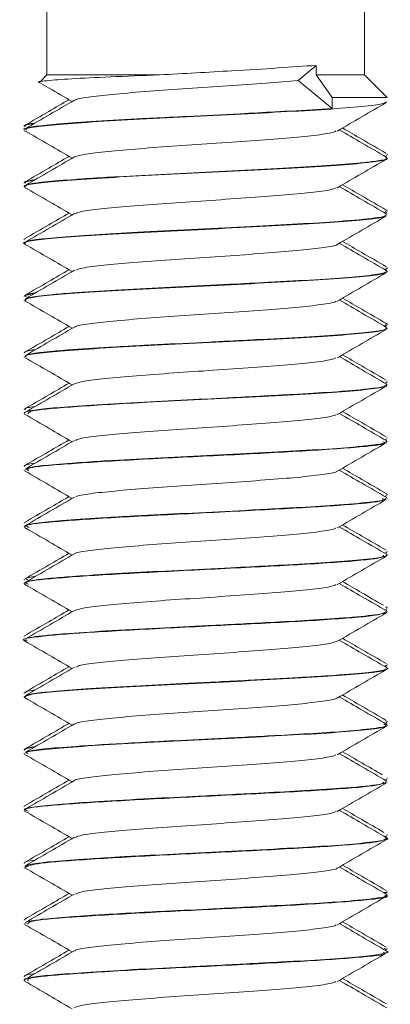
# Model space of a CAD drawing. Header units: millimetres. Extents: x -374 to 373, y -1423 to -22.
# Tile 22 of 39: x -67.46 to -59.29, y -79.81 to -58.1. Entities that reach past the tile are written whole.
import ezdxf

# ---------------------------------------------------------------- set-up
doc = ezdxf.new("R2010")
doc.units = ezdxf.units.MM

msp = doc.modelspace()

# ---------------------------------------------------------------- linework, layer by layer
at = {"color": 7, "linetype": 'Continuous', "lineweight": 15}
for p, q in [((-66.863, -44.321), (-66.863, -59.321)), ((-59.863, -59.321), (-59.863, -44.321)), ((-61.324, -59.441), (-60.924, -59.11)), ((-60.924, -59.321), (-60.924, -59.11)), ((-66.863, -59.321), (-67.008, -59.466)), ((-64.381, -59.321), (-66.863, -59.321)), ((-60.576, -60.061), (-61.324, -59.441)), ((-60.576, -59.821), (-60.924, -59.321)), ((-59.863, -59.321), (-60.924, -59.321)), ((-59.363, -59.821), (-59.863, -59.321)), ((-60.576, -60.061), (-60.576, -59.821)), ((-60.576, -59.821), (-59.363, -59.821)), ((-67.363, -60.445), (-67.363, -60.455)), ((-67.363, -60.527), (-67.363, -60.537)), ((-59.41, -61.116), (-59.373, -61.095)), ((-59.363, -61.08), (-59.363, -61.07)), ((-59.363, -61.162), (-59.363, -61.152)), ((-67.363, -61.695), (-67.363, -61.705)), ((-67.363, -61.777), (-67.363, -61.787)), ((-59.42, -62.345), (-59.394, -62.33)), ((-59.41, -62.366), (-59.373, -62.345)), ((-59.363, -62.33), (-59.363, -62.32)), ((-59.363, -62.412), (-59.363, -62.402)), ((-67.363, -62.945), (-67.363, -62.955)), ((-67.363, -63.027), (-67.363, -63.037)), ((-59.41, -63.616), (-59.373, -63.595)), ((-59.363, -63.58), (-59.363, -63.57)), ((-59.363, -63.662), (-59.363, -63.652)), ((-67.363, -64.195), (-67.363, -64.205)), ((-67.363, -64.277), (-67.363, -64.287)), ((-59.41, -64.866), (-59.373, -64.845)), ((-59.388, -64.845), (-59.403, -64.83)), ((-59.363, -64.83), (-59.363, -64.82)), ((-59.363, -64.912), (-59.363, -64.902)), ((-67.363, -65.445), (-67.363, -65.455)), ((-67.363, -65.527), (-67.363, -65.537)), ((-59.393, -66.106), (-59.373, -66.095)), ((-59.363, -66.08), (-59.363, -66.07)), ((-59.363, -66.162), (-59.363, -66.152)), ((-67.363, -66.695), (-67.363, -66.705)), ((-67.363, -66.777), (-67.363, -66.787)), ((-59.41, -67.366), (-59.373, -67.345)), ((-59.363, -67.331), (-59.363, -67.32)), ((-59.363, -67.412), (-59.363, -67.402)), ((-67.363, -67.945), (-67.363, -67.956)), ((-67.363, -68.027), (-67.363, -68.036)), ((-59.363, -68.581), (-59.363, -68.57)), ((-59.41, -68.616), (-59.373, -68.595)), ((-59.363, -68.661), (-59.363, -68.652)), ((-67.363, -69.195), (-67.363, -69.206)), ((-67.316, -69.236), (-67.295, -69.248)), ((-67.363, -69.277), (-67.363, -69.286)), ((-59.41, -69.866), (-59.373, -69.845)), ((-59.363, -69.83), (-59.363, -69.82)), ((-59.363, -69.911), (-59.363, -69.902)), ((-67.363, -70.445), (-67.363, -70.455)), ((-67.363, -70.527), (-67.363, -70.537)), ((-67.276, -70.455), (-67.325, -70.428)), ((-59.41, -71.116), (-59.373, -71.095)), ((-59.363, -71.08), (-59.363, -71.07)), ((-59.363, -71.162), (-59.363, -71.152)), ((-67.363, -71.695), (-67.363, -71.705)), ((-67.363, -71.777), (-67.363, -71.787)), ((-59.412, -72.345), (-59.37, -72.33)), ((-59.41, -72.366), (-59.373, -72.345)), ((-59.363, -72.33), (-59.363, -72.32)), ((-59.363, -72.412), (-59.363, -72.402)), ((-67.363, -72.945), (-67.363, -72.955)), ((-67.363, -73.027), (-67.363, -73.037)), ((-59.363, -73.58), (-59.363, -73.57)), ((-59.41, -73.616), (-59.373, -73.595)), ((-59.363, -73.662), (-59.363, -73.652)), ((-67.363, -74.195), (-67.363, -74.205)), ((-67.363, -74.277), (-67.363, -74.286)), ((-59.41, -74.866), (-59.373, -74.845)), ((-59.363, -74.83), (-59.363, -74.82)), ((-59.363, -74.912), (-59.363, -74.902)), ((-67.363, -75.445), (-67.363, -75.455)), ((-67.363, -75.527), (-67.363, -75.537)), ((-59.41, -76.116), (-59.373, -76.095)), ((-59.363, -76.08), (-59.363, -76.07)), ((-59.363, -76.162), (-59.363, -76.152)), ((-67.363, -76.695), (-67.363, -76.705)), ((-67.363, -76.777), (-67.363, -76.787)), ((-59.41, -77.366), (-59.373, -77.345)), ((-59.363, -77.33), (-59.363, -77.32)), ((-59.363, -77.412), (-59.363, -77.402)), ((-67.363, -77.945), (-67.363, -77.955)), ((-67.363, -78.027), (-67.363, -78.037)), ((-59.363, -78.581), (-59.363, -78.57)), ((-59.392, -78.595), (-59.429, -78.581)), ((-59.408, -78.615), (-59.373, -78.595)), ((-59.363, -78.662), (-59.363, -78.652)), ((-67.363, -79.195), (-67.363, -79.206)), ((-67.363, -79.277), (-67.363, -79.286))]:
    msp.add_line(p, q, dxfattribs=at)
for points, knots in [([(-64.381, -59.321), (-63.847, -59.291), (-62.956, -59.241), (-61.744, -59.168), (-61.196, -59.129), (-60.924, -59.11)], [0, 0, 0, 0, 0.431219, 0.718663, 1, 1, 1, 1]), ([(-64.381, -59.321), (-64.755, -59.335), (-65.502, -59.364), (-66.376, -59.406), (-66.895, -59.448), (-67.104, -59.477), (-67.021, -59.491), (-67.019, -59.492)], [0, 0, 0, 0, 0.246619, 0.493238, 0.739879, 0.993401, 1, 1, 1, 1]), ([(-66.233, -59.879), (-66.23, -59.873), (-66.215, -59.847), (-65.921, -59.801), (-65.375, -59.744), (-64.628, -59.68), (-63.767, -59.622), (-62.872, -59.561), (-62.01, -59.499), (-61.551, -59.461), (-61.324, -59.441)], [0, 0, 0, 0, 0.036773, 0.175215, 0.311395, 0.450628, 0.587339, 0.725109, 0.864035, 1, 1, 1, 1]), ([(-67.02, -59.494), (-66.952, -59.533), (-66.714, -59.671), (-66.477, -59.809), (-66.308, -59.907)], [0, 0, 0, 0, 0.288442, 1, 1, 1, 1]), ([(-66.377, -59.867), (-66.525, -59.953), (-66.852, -60.143), (-67.18, -60.333), (-67.359, -60.437)], [0, 0, 0, 0, 0.452351, 1, 1, 1, 1]), ([(-66.259, -59.879), (-66.439, -59.983), (-66.799, -60.192), (-67.159, -60.401), (-67.339, -60.506)], [0, 0, 0, 0, 0.499643, 1, 1, 1, 1]), ([(-60.576, -60.061), (-60.871, -60.08), (-61.2, -60.101), (-61.651, -60.125), (-62.007, -60.145), (-62.716, -60.182), (-63.649, -60.229), (-64.369, -60.264), (-64.732, -60.283), (-65.205, -60.308), (-65.917, -60.351), (-66.704, -60.406), (-67.2, -60.463), (-67.416, -60.505), (-67.357, -60.526), (-67.355, -60.527)], [0, 0, 0, 0, 0.122516, 0.136511, 0.1621, 0.247933, 0.372501, 0.457583, 0.48248, 0.495573, 0.621042, 0.744573, 0.860652, 0.993756, 1, 1, 1, 1]), ([(-67.317, -60.537), (-67.327, -60.528), (-67.359, -60.499), (-67.021, -60.447), (-66.349, -60.39), (-65.388, -60.327), (-64.245, -60.267), (-63.02, -60.209), (-61.83, -60.145), (-60.775, -60.088), (-59.964, -60.026), (-59.448, -59.967), (-59.4, -59.93), (-59.377, -59.912)], [0, 0, 0, 0, 0.0440058, 0.1414317, 0.2366944, 0.3339478, 0.4305736, 0.5262411, 0.6237827, 0.7192461, 0.8161301, 0.9132033, 1, 1, 1, 1]), ([(-60.462, -60.558), (-60.282, -60.454), (-59.923, -60.245), (-59.563, -60.036), (-59.383, -59.932)], [0, 0, 0, 0, 0.499705, 1, 1, 1, 1]), ([(-67.343, -60.455), (-67.349, -60.452), (-67.408, -60.43), (-67.266, -60.409), (-67.14, -60.39)], [0, 0, 0, 0, 0.111671, 1, 1, 1, 1]), ([(-67.355, -60.55), (-67.175, -60.654), (-66.826, -60.856), (-66.477, -61.059), (-66.308, -61.157)], [0, 0, 0, 0, 0.516066, 1, 1, 1, 1]), ([(-67.128, -60.383), (-67.191, -60.391), (-67.351, -60.412), (-67.339, -60.433), (-67.332, -60.445)], [0, 0, 0, 0, 0.389374, 1, 1, 1, 1]), ([(-66.259, -61.129), (-66.192, -61.108), (-66.059, -61.067), (-65.542, -61.01), (-64.846, -60.947), (-64.008, -60.887), (-63.112, -60.829), (-62.242, -60.765), (-61.468, -60.708), (-60.881, -60.646), (-60.54, -60.595), (-60.504, -60.566), (-60.493, -60.557)], [0, 0, 0, 0, 0.105874, 0.210061, 0.316434, 0.422118, 0.526749, 0.633438, 0.737846, 0.843813, 0.949988, 1, 1, 1, 1]), ([(-59.373, -61.138), (-59.553, -61.033), (-59.901, -60.832), (-60.249, -60.63), (-60.417, -60.532)], [0, 0, 0, 0, 0.517248, 1, 1, 1, 1]), ([(-59.382, -61.05), (-59.562, -60.946), (-59.884, -60.76), (-60.205, -60.573), (-60.346, -60.491)], [0, 0, 0, 0, 0.5602287, 1, 1, 1, 1]), ([(-67.336, -61.787), (-67.344, -61.783), (-67.399, -61.76), (-67.144, -61.713), (-66.568, -61.655), (-65.669, -61.595), (-64.569, -61.532), (-63.354, -61.475), (-62.143, -61.412), (-61.044, -61.353), (-60.146, -61.294), (-59.578, -61.23), (-59.326, -61.19), (-59.381, -61.166), (-59.39, -61.162)], [0, 0, 0, 0, 0.0175365, 0.1150966, 0.2107604, 0.3074271, 0.4046836, 0.4999668, 0.5974177, 0.6936278, 0.7897124, 0.8871972, 0.9825039, 1, 1, 1, 1]), ([(-66.377, -61.117), (-66.525, -61.203), (-66.852, -61.393), (-67.18, -61.583), (-67.359, -61.687)], [0, 0, 0, 0, 0.452351, 1, 1, 1, 1]), ([(-66.259, -61.129), (-66.439, -61.233), (-66.799, -61.442), (-67.159, -61.651), (-67.339, -61.756)], [0, 0, 0, 0, 0.499642, 1, 1, 1, 1]), ([(-59.4, -61.152), (-59.388, -61.157), (-59.337, -61.179), (-59.504, -61.206), (-59.768, -61.243), (-60.166, -61.283), (-60.884, -61.334), (-61.91, -61.39), (-63.055, -61.451), (-64.229, -61.506), (-65.197, -61.557), (-65.843, -61.597), (-66.411, -61.636), (-66.75, -61.663), (-66.978, -61.687), (-67.136, -61.707), (-67.331, -61.738), (-67.326, -61.764), (-67.324, -61.777)], [0, 0, 0, 0, 0.023941, 0.104906, 0.138708, 0.198509, 0.291087, 0.382786, 0.476338, 0.568038, 0.660614, 0.720441, 0.754218, 0.845517, 0.856009, 0.875098, 0.93897, 1, 1, 1, 1]), ([(-60.462, -61.808), (-60.282, -61.704), (-59.923, -61.495), (-59.563, -61.286), (-59.383, -61.182)], [0, 0, 0, 0, 0.499706, 1, 1, 1, 1]), ([(-67.12, -61.628), (-67.22, -61.645), (-67.333, -61.664), (-67.36, -61.687), (-67.361, -61.692), (-67.361, -61.695)], [0, 0, 0, 0, 0.771024, 0.867591, 1, 1, 1, 1]), ([(-67.34, -61.705), (-67.345, -61.689), (-67.351, -61.669), (-67.178, -61.648), (-67.147, -61.644)], [0, 0, 0, 0, 0.825435, 1, 1, 1, 1]), ([(-67.355, -61.8), (-67.175, -61.904), (-66.826, -62.106), (-66.477, -62.309), (-66.308, -62.407)], [0, 0, 0, 0, 0.516066, 1, 1, 1, 1]), ([(-66.235, -62.38), (-66.201, -62.364), (-66.123, -62.328), (-65.698, -62.275), (-65.053, -62.215), (-64.244, -62.152), (-63.356, -62.095), (-62.471, -62.032), (-61.664, -61.973), (-61.019, -61.914), (-60.595, -61.856), (-60.516, -61.822), (-60.483, -61.807)], [0, 0, 0, 0, 0.078098, 0.182503, 0.288006, 0.394156, 0.498144, 0.604508, 0.709511, 0.814378, 0.920778, 1, 1, 1, 1]), ([(-59.373, -62.388), (-59.553, -62.283), (-59.901, -62.082), (-60.249, -61.88), (-60.417, -61.782)], [0, 0, 0, 0, 0.517247, 1, 1, 1, 1]), ([(-59.382, -62.3), (-59.562, -62.196), (-59.884, -62.01), (-60.205, -61.823), (-60.346, -61.741)], [0, 0, 0, 0, 0.560228, 1, 1, 1, 1]), ([(-67.336, -63.05), (-67.345, -63.047), (-67.431, -63.025), (-67.247, -62.98), (-66.763, -62.92), (-65.935, -62.862), (-64.884, -62.799), (-63.688, -62.741), (-62.465, -62.68), (-61.325, -62.618), (-60.364, -62.561), (-59.699, -62.497), (-59.365, -62.45), (-59.398, -62.421), (-59.408, -62.412)], [0, 0, 0, 0, 0.011161, 0.106582, 0.201176, 0.295094, 0.39071, 0.48423, 0.579327, 0.674397, 0.767934, 0.863555, 0.957441, 1, 1, 1, 1]), ([(-66.377, -62.367), (-66.525, -62.453), (-66.852, -62.643), (-67.18, -62.833), (-67.359, -62.937)], [0, 0, 0, 0, 0.452351, 1, 1, 1, 1]), ([(-59.405, -62.402), (-59.398, -62.412), (-59.381, -62.437), (-59.676, -62.485), (-60.297, -62.546), (-61.294, -62.606), (-62.368, -62.664), (-63.549, -62.725), (-64.706, -62.779), (-65.743, -62.84), (-66.576, -62.896), (-67.133, -62.952), (-67.387, -62.998), (-67.34, -63.022), (-67.331, -63.027)], [0, 0, 0, 0, 0.050804, 0.118618, 0.237756, 0.33047, 0.419989, 0.512893, 0.610959, 0.698082, 0.790753, 0.882524, 0.976159, 1, 1, 1, 1]), ([(-66.259, -62.379), (-66.439, -62.483), (-66.799, -62.692), (-67.159, -62.901), (-67.339, -63.006)], [0, 0, 0, 0, 0.499643, 1, 1, 1, 1]), ([(-60.462, -63.058), (-60.282, -62.954), (-59.923, -62.745), (-59.563, -62.536), (-59.383, -62.432)], [0, 0, 0, 0, 0.499706, 1, 1, 1, 1]), ([(-59.392, -62.3), (-59.379, -62.305), (-59.364, -62.311), (-59.363, -62.318), (-59.363, -62.319), (-59.363, -62.32)], [0, 0, 0, 0, 0.794048, 0.897748, 1, 1, 1, 1]), ([(-67.355, -63.05), (-67.175, -63.154), (-66.826, -63.356), (-66.477, -63.559), (-66.308, -63.657)], [0, 0, 0, 0, 0.516067, 1, 1, 1, 1]), ([(-66.227, -63.629), (-66.215, -63.62), (-66.179, -63.59), (-65.837, -63.54), (-65.248, -63.482), (-64.475, -63.419), (-63.601, -63.361), (-62.706, -63.3), (-61.873, -63.238), (-61.166, -63.181), (-60.693, -63.117), (-60.459, -63.079), (-60.464, -63.058), (-60.464, -63.058)], [0, 0, 0, 0, 0.048539, 0.154143, 0.258991, 0.365741, 0.470143, 0.576311, 0.68245, 0.78687, 0.893627, 0.998438, 1, 1, 1, 1]), ([(-59.373, -63.638), (-59.553, -63.533), (-59.901, -63.332), (-60.249, -63.13), (-60.417, -63.032)], [0, 0, 0, 0, 0.517248, 1, 1, 1, 1]), ([(-59.382, -63.55), (-59.562, -63.446), (-59.884, -63.26), (-60.205, -63.073), (-60.346, -62.991)], [0, 0, 0, 0, 0.5602287, 1, 1, 1, 1]), ([(-59.402, -63.595), (-59.38, -63.591), (-59.352, -63.586), (-59.368, -63.581), (-59.372, -63.58)], [0, 0, 0, 0, 0.774961, 1, 1, 1, 1]), ([(-66.377, -63.617), (-66.525, -63.703), (-66.852, -63.893), (-67.18, -64.083), (-67.359, -64.187)], [0, 0, 0, 0, 0.452351, 1, 1, 1, 1]), ([(-59.375, -63.638), (-59.371, -63.64), (-59.366, -63.643), (-59.364, -63.647), (-59.355, -63.666), (-59.446, -63.703), (-59.91, -63.762), (-60.693, -63.822), (-61.352, -63.859), (-61.705, -63.878), (-61.712, -63.879), (-61.737, -63.88), (-61.83, -63.885), (-62.185, -63.904), (-62.917, -63.943), (-63.99, -63.995), (-65.113, -64.051), (-65.779, -64.093), (-66.094, -64.114), (-66.177, -64.12), (-66.435, -64.138), (-66.876, -64.173), (-67.29, -64.224), (-67.327, -64.26), (-67.344, -64.277)], [0, 0, 0, 0, 0.009229, 0.014518, 0.017336, 0.099662, 0.197601, 0.28775, 0.377892, 0.378138, 0.378552, 0.379889, 0.384591, 0.402105, 0.469458, 0.559695, 0.649579, 0.741017, 0.744266, 0.749793, 0.767677, 0.830677, 0.921413, 1, 1, 1, 1]), ([(-67.331, -64.299), (-67.336, -64.282), (-67.348, -64.245), (-66.923, -64.186), (-66.188, -64.129), (-65.188, -64.065), (-64.02, -64.007), (-62.793, -63.947), (-61.621, -63.884), (-60.601, -63.827), (-59.847, -63.765), (-59.412, -63.71), (-59.402, -63.676), (-59.399, -63.662)], [0, 0, 0, 0, 0.080476, 0.17573, 0.269167, 0.36474, 0.45889, 0.553242, 0.64876, 0.742158, 0.837516, 0.932242, 1, 1, 1, 1]), ([(-66.259, -63.629), (-66.439, -63.733), (-66.799, -63.942), (-67.159, -64.151), (-67.339, -64.256)], [0, 0, 0, 0, 0.499643, 1, 1, 1, 1]), ([(-60.462, -64.308), (-60.282, -64.204), (-59.923, -63.995), (-59.563, -63.786), (-59.383, -63.682)], [0, 0, 0, 0, 0.499705, 1, 1, 1, 1]), ([(-67.323, -64.205), (-67.336, -64.199), (-67.378, -64.179), (-67.244, -64.16), (-67.153, -64.147)], [0, 0, 0, 0, 0.318237, 1, 1, 1, 1]), ([(-67.116, -64.126), (-67.122, -64.127), (-67.225, -64.141), (-67.353, -64.163), (-67.33, -64.186), (-67.32, -64.195)], [0, 0, 0, 0, 0.035848, 0.610302, 1, 1, 1, 1]), ([(-59.382, -64.8), (-59.562, -64.696), (-59.884, -64.51), (-60.205, -64.323), (-60.346, -64.241)], [0, 0, 0, 0, 0.5602287, 1, 1, 1, 1]), ([(-67.355, -64.3), (-67.175, -64.404), (-66.826, -64.606), (-66.477, -64.809), (-66.308, -64.907)], [0, 0, 0, 0, 0.516066, 1, 1, 1, 1]), ([(-66.24, -64.879), (-66.239, -64.875), (-66.231, -64.851), (-65.957, -64.806), (-65.432, -64.749), (-64.697, -64.685), (-63.844, -64.627), (-62.946, -64.567), (-62.089, -64.504), (-61.341, -64.447), (-60.798, -64.385), (-60.505, -64.338), (-60.491, -64.313), (-60.488, -64.307)], [0, 0, 0, 0, 0.01885, 0.125199, 0.22951, 0.336216, 0.441327, 0.546666, 0.65331, 0.757578, 0.864043, 0.9698, 1, 1, 1, 1]), ([(-59.373, -64.888), (-59.553, -64.783), (-59.901, -64.582), (-60.249, -64.38), (-60.417, -64.282)], [0, 0, 0, 0, 0.517248, 1, 1, 1, 1]), ([(-66.377, -64.867), (-66.525, -64.953), (-66.852, -65.143), (-67.18, -65.333), (-67.359, -65.437)], [0, 0, 0, 0, 0.452351, 1, 1, 1, 1]), ([(-59.4, -64.902), (-59.39, -64.909), (-59.349, -64.934), (-59.618, -64.976), (-60.188, -65.037), (-61.06, -65.094), (-62.015, -65.145), (-62.756, -65.184), (-63.135, -65.203), (-63.245, -65.209), (-63.66, -65.23), (-64.192, -65.254), (-64.924, -65.293), (-65.624, -65.332), (-66.124, -65.366), (-66.382, -65.385), (-66.392, -65.386), (-66.424, -65.388), (-66.542, -65.397), (-66.759, -65.414), (-66.938, -65.433), (-67.063, -65.448), (-67.203, -65.468), (-67.355, -65.495), (-67.33, -65.518), (-67.321, -65.527)], [0, 0, 0, 0, 0.031064, 0.12034, 0.216008, 0.306172, 0.40026, 0.467675, 0.485962, 0.491237, 0.493932, 0.585293, 0.617204, 0.678533, 0.771591, 0.771944, 0.772629, 0.774997, 0.783729, 0.817155, 0.86319, 0.872688, 0.891482, 0.956856, 1, 1, 1, 1]), ([(-66.259, -64.879), (-66.439, -64.983), (-66.799, -65.192), (-67.159, -65.401), (-67.339, -65.506)], [0, 0, 0, 0, 0.499642, 1, 1, 1, 1]), ([(-59.392, -64.8), (-59.386, -64.801), (-59.368, -64.805), (-59.367, -64.811), (-59.365, -64.817), (-59.364, -64.82)], [0, 0, 0, 0, 0.186659, 0.523765, 1, 1, 1, 1]), ([(-67.32, -65.537), (-67.331, -65.529), (-67.372, -65.502), (-67.063, -65.452), (-66.421, -65.395), (-65.478, -65.333), (-64.348, -65.272), (-63.125, -65.214), (-61.928, -65.151), (-60.857, -65.093), (-60.021, -65.032), (-59.467, -64.97), (-59.397, -64.931), (-59.363, -64.912)], [0, 0, 0, 0, 0.0356385, 0.1331447, 0.2284794, 0.3255847, 0.4224456, 0.5179377, 0.6154888, 0.711135, 0.807802, 0.9050422, 1, 1, 1, 1]), ([(-60.462, -65.558), (-60.282, -65.454), (-59.923, -65.245), (-59.563, -65.036), (-59.383, -64.932)], [0, 0, 0, 0, 0.499706, 1, 1, 1, 1]), ([(-67.12, -65.379), (-67.14, -65.381), (-67.161, -65.383), (-67.174, -65.385), (-67.178, -65.386), (-67.193, -65.388), (-67.245, -65.397), (-67.325, -65.414), (-67.361, -65.432), (-67.362, -65.443), (-67.362, -65.445)], [0, 0, 0, 0, 0.086458, 0.089711, 0.096042, 0.11794, 0.198652, 0.507637, 0.933178, 1, 1, 1, 1]), ([(-67.355, -65.55), (-67.175, -65.654), (-66.826, -65.856), (-66.477, -66.059), (-66.308, -66.157)], [0, 0, 0, 0, 0.516066, 1, 1, 1, 1]), ([(-59.373, -66.138), (-59.553, -66.033), (-59.901, -65.832), (-60.249, -65.63), (-60.417, -65.532)], [0, 0, 0, 0, 0.517247, 1, 1, 1, 1]), ([(-59.382, -66.05), (-59.562, -65.946), (-59.884, -65.76), (-60.205, -65.573), (-60.346, -65.491)], [0, 0, 0, 0, 0.560228, 1, 1, 1, 1]), ([(-66.253, -66.13), (-66.197, -66.111), (-66.082, -66.071), (-65.593, -66.015), (-64.912, -65.953), (-64.083, -65.892), (-63.189, -65.834), (-62.314, -65.771), (-61.529, -65.713), (-60.923, -65.652), (-60.557, -65.598), (-60.509, -65.568), (-60.492, -65.557)], [0, 0, 0, 0, 0.098436, 0.202481, 0.308467, 0.414185, 0.518402, 0.624877, 0.729263, 0.834769, 0.940902, 1, 1, 1, 1]), ([(-59.376, -66.138), (-59.377, -66.155), (-59.378, -66.19), (-59.778, -66.248), (-60.477, -66.309), (-61.507, -66.368), (-62.624, -66.428), (-63.808, -66.487), (-64.897, -66.54), (-65.903, -66.599), (-66.68, -66.656), (-67.152, -66.704), (-67.312, -66.744), (-67.38, -66.767), (-67.356, -66.776), (-67.352, -66.777)], [0, 0, 0, 0, 0.083564, 0.167514, 0.272467, 0.356067, 0.462974, 0.542879, 0.630662, 0.722095, 0.811938, 0.895394, 0.958762, 0.993994, 1, 1, 1, 1]), ([(-66.377, -66.117), (-66.525, -66.203), (-66.852, -66.393), (-67.18, -66.583), (-67.359, -66.687)], [0, 0, 0, 0, 0.452351, 1, 1, 1, 1]), ([(-66.259, -66.129), (-66.439, -66.233), (-66.799, -66.442), (-67.159, -66.651), (-67.339, -66.756)], [0, 0, 0, 0, 0.499643, 1, 1, 1, 1]), ([(-67.282, -66.787), (-67.27, -66.764), (-67.244, -66.711), (-66.262, -66.632), (-64.87, -66.547), (-63.459, -66.481), (-62.244, -66.418), (-61.131, -66.358), (-60.213, -66.299), (-59.613, -66.236), (-59.337, -66.193), (-59.388, -66.167), (-59.399, -66.162)], [0, 0, 0, 0, 0.106724, 0.249974, 0.395485, 0.490902, 0.588406, 0.685049, 0.781022, 0.878719, 0.974271, 1, 1, 1, 1]), ([(-60.462, -66.808), (-60.282, -66.704), (-59.923, -66.495), (-59.563, -66.286), (-59.383, -66.182)], [0, 0, 0, 0, 0.499706, 1, 1, 1, 1]), ([(-67.129, -66.633), (-67.189, -66.641), (-67.35, -66.662), (-67.34, -66.682), (-67.335, -66.695)], [0, 0, 0, 0, 0.373182, 1, 1, 1, 1]), ([(-67.355, -66.8), (-67.175, -66.904), (-66.826, -67.106), (-66.477, -67.309), (-66.308, -67.407)], [0, 0, 0, 0, 0.516067, 1, 1, 1, 1]), ([(-66.23, -67.379), (-66.205, -67.366), (-66.141, -67.332), (-65.744, -67.28), (-65.115, -67.22), (-64.318, -67.157), (-63.433, -67.101), (-62.545, -67.038), (-61.728, -66.978), (-61.066, -66.919), (-60.613, -66.859), (-60.519, -66.823), (-60.476, -66.807)], [0, 0, 0, 0, 0.068733, 0.173386, 0.278608, 0.384894, 0.48886, 0.59511, 0.700416, 0.804991, 0.911451, 1, 1, 1, 1]), ([(-59.373, -67.388), (-59.553, -67.283), (-59.901, -67.082), (-60.249, -66.88), (-60.417, -66.782)], [0, 0, 0, 0, 0.517248, 1, 1, 1, 1]), ([(-59.382, -67.3), (-59.562, -67.196), (-59.884, -67.01), (-60.205, -66.823), (-60.346, -66.741)], [0, 0, 0, 0, 0.5602287, 1, 1, 1, 1]), ([(-66.377, -67.367), (-66.525, -67.453), (-66.852, -67.643), (-67.18, -67.833), (-67.359, -67.937)], [0, 0, 0, 0, 0.452351, 1, 1, 1, 1]), ([(-66.259, -67.379), (-66.439, -67.483), (-66.799, -67.692), (-67.159, -67.901), (-67.339, -68.006)], [0, 0, 0, 0, 0.499643, 1, 1, 1, 1]), ([(-59.399, -67.402), (-59.388, -67.407), (-59.335, -67.429), (-59.5, -67.456), (-59.761, -67.492), (-60.157, -67.532), (-60.869, -67.583), (-61.893, -67.639), (-63.036, -67.7), (-64.21, -67.755), (-65.183, -67.806), (-65.831, -67.846), (-66.4, -67.885), (-66.74, -67.912), (-66.971, -67.937), (-67.131, -67.956), (-67.328, -67.987), (-67.326, -68.014), (-67.325, -68.027)], [0, 0, 0, 0, 0.0229941, 0.1034162, 0.1378795, 0.1970009, 0.289622, 0.3812836, 0.4748346, 0.566573, 0.6591035, 0.7196883, 0.7527237, 0.8440287, 0.8547757, 0.8739448, 0.9374567, 1, 1, 1, 1]), ([(-67.267, -68.049), (-67.29, -68.028), (-67.345, -67.977), (-66.493, -67.898), (-65.017, -67.804), (-63.175, -67.717), (-61.369, -67.623), (-60.018, -67.535), (-59.335, -67.463), (-59.432, -67.422), (-59.457, -67.412)], [0, 0, 0, 0, 0.098623, 0.239877, 0.382774, 0.523562, 0.666549, 0.807671, 0.949674, 1, 1, 1, 1]), ([(-60.462, -68.058), (-60.282, -67.954), (-59.923, -67.745), (-59.563, -67.536), (-59.383, -67.432)], [0, 0, 0, 0, 0.499705, 1, 1, 1, 1]), ([(-67.121, -67.879), (-67.219, -67.895), (-67.331, -67.914), (-67.36, -67.936), (-67.361, -67.941), (-67.361, -67.945)], [0, 0, 0, 0, 0.754674, 0.854667, 1, 1, 1, 1]), ([(-67.355, -68.05), (-67.175, -68.154), (-66.826, -68.356), (-66.477, -68.559), (-66.308, -68.657)], [0, 0, 0, 0, 0.516066, 1, 1, 1, 1]), ([(-66.229, -68.629), (-66.222, -68.621), (-66.196, -68.593), (-65.877, -68.545), (-65.307, -68.487), (-64.546, -68.424), (-63.678, -68.366), (-62.781, -68.305), (-61.94, -68.243), (-61.22, -68.186), (-60.724, -68.123), (-60.473, -68.082), (-60.474, -68.06), (-60.474, -68.058)], [0, 0, 0, 0, 0.039171, 0.145051, 0.24967, 0.356449, 0.461015, 0.566962, 0.673302, 0.777615, 0.884321, 0.989417, 1, 1, 1, 1]), ([(-59.373, -68.638), (-59.553, -68.533), (-59.901, -68.332), (-60.249, -68.13), (-60.417, -68.032)], [0, 0, 0, 0, 0.517248, 1, 1, 1, 1]), ([(-59.382, -68.55), (-59.562, -68.446), (-59.884, -68.26), (-60.205, -68.073), (-60.346, -67.991)], [0, 0, 0, 0, 0.5602287, 1, 1, 1, 1]), ([(-59.392, -68.55), (-59.38, -68.555), (-59.363, -68.562), (-59.363, -68.568), (-59.363, -68.57)], [0, 0, 0, 0, 0.746437, 1, 1, 1, 1]), ([(-66.377, -68.617), (-66.525, -68.703), (-66.852, -68.893), (-67.18, -69.083), (-67.359, -69.187)], [0, 0, 0, 0, 0.452351, 1, 1, 1, 1]), ([(-59.405, -68.652), (-59.398, -68.662), (-59.378, -68.689), (-59.693, -68.737), (-60.318, -68.797), (-61.079, -68.844), (-61.745, -68.88), (-62.48, -68.92), (-63.505, -68.973), (-64.419, -69.016), (-65.137, -69.055), (-65.813, -69.094), (-66.564, -69.146), (-67.126, -69.201), (-67.385, -69.247), (-67.339, -69.272), (-67.329, -69.277)], [0, 0, 0, 0, 0.04959, 0.128632, 0.237736, 0.32547, 0.359924, 0.418517, 0.511809, 0.603131, 0.63776, 0.696742, 0.789404, 0.881087, 0.974668, 1, 1, 1, 1]), ([(-66.259, -68.629), (-66.439, -68.733), (-66.799, -68.942), (-67.159, -69.151), (-67.339, -69.256)], [0, 0, 0, 0, 0.499642, 1, 1, 1, 1]), ([(-67.253, -69.299), (-67.291, -69.284), (-67.404, -69.239), (-66.696, -69.163), (-65.325, -69.071), (-63.515, -68.983), (-61.678, -68.889), (-60.216, -68.802), (-59.399, -68.723), (-59.448, -68.677), (-59.464, -68.661)], [0, 0, 0, 0, 0.072934, 0.214852, 0.357013, 0.497944, 0.640914, 0.781648, 0.924342, 1, 1, 1, 1]), ([(-60.462, -69.308), (-60.282, -69.204), (-59.923, -68.995), (-59.563, -68.786), (-59.383, -68.682)], [0, 0, 0, 0, 0.499705, 1, 1, 1, 1]), ([(-59.382, -69.8), (-59.562, -69.696), (-59.884, -69.51), (-60.205, -69.323), (-60.346, -69.241)], [0, 0, 0, 0, 0.56023, 1, 1, 1, 1]), ([(-67.355, -69.3), (-67.175, -69.404), (-66.826, -69.606), (-66.477, -69.809), (-66.308, -69.907)], [0, 0, 0, 0, 0.516067, 1, 1, 1, 1]), ([(-66.248, -69.879), (-66.248, -69.877), (-66.246, -69.855), (-65.99, -69.811), (-65.487, -69.754), (-64.765, -69.691), (-63.92, -69.631), (-63.022, -69.572), (-62.159, -69.509), (-61.399, -69.452), (-60.835, -69.39), (-60.521, -69.341), (-60.498, -69.315), (-60.492, -69.307)], [0, 0, 0, 0, 0.009515, 0.11602, 0.220277, 0.326887, 0.432315, 0.537334, 0.644057, 0.748392, 0.854685, 0.960692, 1, 1, 1, 1]), ([(-59.373, -69.888), (-59.553, -69.783), (-59.901, -69.582), (-60.249, -69.38), (-60.417, -69.282)], [0, 0, 0, 0, 0.517248, 1, 1, 1, 1]), ([(-66.377, -69.867), (-66.525, -69.953), (-66.852, -70.143), (-67.18, -70.333), (-67.359, -70.437)], [0, 0, 0, 0, 0.452351, 1, 1, 1, 1]), ([(-59.375, -69.888), (-59.371, -69.89), (-59.366, -69.893), (-59.364, -69.896), (-59.364, -69.897), (-59.356, -69.916), (-59.442, -69.952), (-59.901, -70.011), (-60.678, -70.071), (-61.337, -70.108), (-61.696, -70.128), (-61.723, -70.129), (-61.817, -70.134), (-62.171, -70.154), (-62.901, -70.192), (-63.971, -70.244), (-65.096, -70.3), (-65.788, -70.343), (-66.162, -70.369), (-66.431, -70.388), (-66.869, -70.422), (-67.287, -70.473), (-67.327, -70.51), (-67.346, -70.527)], [0, 0, 0, 0, 0.009107, 0.013835, 0.015189, 0.015869, 0.098634, 0.19612, 0.286277, 0.376426, 0.37721, 0.378653, 0.383519, 0.401161, 0.467982, 0.558267, 0.648105, 0.739548, 0.749514, 0.7678, 0.829243, 0.919941, 1, 1, 1, 1]), ([(-66.259, -69.879), (-66.439, -69.983), (-66.799, -70.192), (-67.159, -70.401), (-67.339, -70.506)], [0, 0, 0, 0, 0.499642, 1, 1, 1, 1]), ([(-67.264, -70.55), (-67.302, -70.54), (-67.454, -70.5), (-66.875, -70.427), (-65.619, -70.338), (-63.854, -70.249), (-61.998, -70.156), (-60.438, -70.069), (-59.472, -69.983), (-59.452, -69.933), (-59.444, -69.911)], [0, 0, 0, 0, 0.047138, 0.189783, 0.331077, 0.472532, 0.61504, 0.755771, 0.898724, 1, 1, 1, 1]), ([(-60.462, -70.558), (-60.282, -70.454), (-59.923, -70.245), (-59.563, -70.036), (-59.383, -69.932)], [0, 0, 0, 0, 0.499706, 1, 1, 1, 1]), ([(-67.116, -70.376), (-67.122, -70.377), (-67.223, -70.391), (-67.351, -70.413), (-67.329, -70.436), (-67.32, -70.445)], [0, 0, 0, 0, 0.036704, 0.597071, 1, 1, 1, 1]), ([(-59.373, -71.138), (-59.553, -71.033), (-59.901, -70.832), (-60.249, -70.63), (-60.417, -70.532)], [0, 0, 0, 0, 0.517248, 1, 1, 1, 1]), ([(-59.445, -71.013), (-59.604, -70.921), (-59.905, -70.747), (-60.205, -70.573), (-60.346, -70.491)], [0, 0, 0, 0, 0.529238, 1, 1, 1, 1]), ([(-67.355, -70.55), (-67.175, -70.654), (-66.826, -70.856), (-66.477, -71.059), (-66.308, -71.157)], [0, 0, 0, 0, 0.516066, 1, 1, 1, 1]), ([(-66.243, -71.13), (-66.198, -71.112), (-66.101, -71.074), (-65.642, -71.02), (-64.977, -70.958), (-64.157, -70.896), (-63.266, -70.839), (-62.386, -70.776), (-61.59, -70.717), (-60.966, -70.657), (-60.574, -70.602), (-60.513, -70.57), (-60.489, -70.557)], [0, 0, 0, 0, 0.089077, 0.193257, 0.299043, 0.404983, 0.509064, 0.615511, 0.720152, 0.825384, 0.931664, 1, 1, 1, 1]), ([(-67.303, -71.8), (-67.325, -71.795), (-67.497, -71.761), (-67.026, -71.693), (-65.9, -71.606), (-64.189, -71.513), (-62.324, -71.423), (-60.682, -71.335), (-59.554, -71.244), (-59.448, -71.188), (-59.398, -71.162)], [0, 0, 0, 0, 0.0210909, 0.1640891, 0.3049377, 0.4472914, 0.5890091, 0.7301773, 0.8730009, 1, 1, 1, 1]), ([(-66.377, -71.117), (-66.525, -71.203), (-66.852, -71.393), (-67.18, -71.583), (-67.359, -71.687)], [0, 0, 0, 0, 0.452351, 1, 1, 1, 1]), ([(-66.259, -71.129), (-66.439, -71.233), (-66.799, -71.442), (-67.159, -71.651), (-67.339, -71.756)], [0, 0, 0, 0, 0.499643, 1, 1, 1, 1]), ([(-59.399, -71.152), (-59.389, -71.158), (-59.352, -71.18), (-59.586, -71.222), (-60.129, -71.283), (-61.008, -71.341), (-62.057, -71.397), (-63.213, -71.459), (-64.468, -71.517), (-65.576, -71.579), (-66.403, -71.634), (-67.018, -71.688), (-67.356, -71.735), (-67.328, -71.767), (-67.319, -71.777)], [0, 0, 0, 0, 0.029623, 0.103032, 0.214554, 0.306589, 0.385536, 0.49622, 0.582385, 0.685131, 0.782276, 0.844152, 0.954241, 1, 1, 1, 1]), ([(-60.462, -71.808), (-60.282, -71.704), (-59.923, -71.495), (-59.563, -71.286), (-59.383, -71.182)], [0, 0, 0, 0, 0.499706, 1, 1, 1, 1]), ([(-59.389, -71.05), (-59.385, -71.051), (-59.369, -71.054), (-59.368, -71.061), (-59.365, -71.066), (-59.363, -71.07)], [0, 0, 0, 0, 0.138774, 0.484214, 1, 1, 1, 1]), ([(-67.355, -71.8), (-67.175, -71.904), (-66.826, -72.106), (-66.477, -72.309), (-66.308, -72.407)], [0, 0, 0, 0, 0.5160667, 1, 1, 1, 1]), ([(-66.227, -72.379), (-66.209, -72.368), (-66.159, -72.335), (-65.787, -72.285), (-65.177, -72.226), (-64.39, -72.162), (-63.511, -72.106), (-62.619, -72.043), (-61.793, -71.982), (-61.115, -71.925), (-60.632, -71.862), (-60.52, -71.825), (-60.466, -71.807)], [0, 0, 0, 0, 0.05937, 0.164324, 0.269225, 0.375608, 0.479605, 0.585702, 0.691274, 0.795609, 0.902089, 1, 1, 1, 1]), ([(-59.373, -72.388), (-59.553, -72.283), (-59.901, -72.082), (-60.249, -71.88), (-60.417, -71.782)], [0, 0, 0, 0, 0.517247, 1, 1, 1, 1]), ([(-59.382, -72.3), (-59.562, -72.196), (-59.884, -72.01), (-60.205, -71.823), (-60.346, -71.741)], [0, 0, 0, 0, 0.560229, 1, 1, 1, 1]), ([(-66.377, -72.367), (-66.525, -72.453), (-66.852, -72.643), (-67.18, -72.833), (-67.359, -72.937)], [0, 0, 0, 0, 0.452352, 1, 1, 1, 1]), ([(-59.378, -72.388), (-59.376, -72.388), (-59.292, -72.407), (-59.427, -72.442), (-59.799, -72.502), (-60.504, -72.559), (-61.4, -72.612), (-62.449, -72.669), (-63.672, -72.731), (-64.882, -72.789), (-65.897, -72.849), (-66.679, -72.905), (-67.241, -72.963), (-67.316, -73.004), (-67.358, -73.027)], [0, 0, 0, 0, 0.002352, 0.084777, 0.177006, 0.279969, 0.344107, 0.437802, 0.541017, 0.626015, 0.725535, 0.810916, 0.895121, 1, 1, 1, 1]), ([(-67.345, -73.05), (-67.341, -73.03), (-67.332, -72.991), (-66.863, -72.93), (-66.097, -72.873), (-65.077, -72.809), (-63.898, -72.751), (-62.671, -72.691), (-61.51, -72.628), (-60.511, -72.571), (-59.79, -72.508), (-59.393, -72.456), (-59.402, -72.424), (-59.405, -72.412)], [0, 0, 0, 0, 0.090019, 0.185076, 0.278642, 0.374279, 0.468148, 0.562822, 0.658222, 0.751622, 0.847126, 0.941558, 1, 1, 1, 1]), ([(-66.259, -72.379), (-66.439, -72.483), (-66.799, -72.692), (-67.159, -72.901), (-67.339, -73.006)], [0, 0, 0, 0, 0.499642, 1, 1, 1, 1]), ([(-60.462, -73.058), (-60.282, -72.954), (-59.923, -72.745), (-59.563, -72.536), (-59.383, -72.432)], [0, 0, 0, 0, 0.499706, 1, 1, 1, 1]), ([(-67.127, -72.883), (-67.186, -72.89), (-67.347, -72.911), (-67.34, -72.932), (-67.335, -72.945)], [0, 0, 0, 0, 0.367482, 1, 1, 1, 1]), ([(-67.355, -73.05), (-67.175, -73.154), (-66.826, -73.356), (-66.477, -73.559), (-66.308, -73.657)], [0, 0, 0, 0, 0.516067, 1, 1, 1, 1]), ([(-66.233, -73.629), (-66.229, -73.623), (-66.212, -73.597), (-65.915, -73.55), (-65.365, -73.493), (-64.616, -73.429), (-63.755, -73.371), (-62.857, -73.311), (-62.008, -73.248), (-61.275, -73.191), (-60.757, -73.128), (-60.488, -73.085), (-60.482, -73.061), (-60.481, -73.058)], [0, 0, 0, 0, 0.02981, 0.135928, 0.240374, 0.347142, 0.451927, 0.557616, 0.664118, 0.768379, 0.874997, 0.980414, 1, 1, 1, 1]), ([(-59.373, -73.638), (-59.553, -73.533), (-59.901, -73.332), (-60.249, -73.13), (-60.417, -73.032)], [0, 0, 0, 0, 0.517248, 1, 1, 1, 1]), ([(-59.382, -73.55), (-59.562, -73.446), (-59.884, -73.26), (-60.205, -73.073), (-60.346, -72.991)], [0, 0, 0, 0, 0.560228, 1, 1, 1, 1]), ([(-59.376, -73.595), (-59.374, -73.594), (-59.352, -73.589), (-59.374, -73.585), (-59.394, -73.58)], [0, 0, 0, 0, 0.056746, 1, 1, 1, 1]), ([(-66.377, -73.617), (-66.525, -73.703), (-66.852, -73.893), (-67.18, -74.083), (-67.359, -74.187)], [0, 0, 0, 0, 0.452351, 1, 1, 1, 1]), ([(-66.259, -73.629), (-66.439, -73.733), (-66.799, -73.942), (-67.159, -74.151), (-67.339, -74.256)], [0, 0, 0, 0, 0.499642, 1, 1, 1, 1]), ([(-67.275, -74.286), (-67.301, -74.277), (-67.383, -74.248), (-67.004, -74.196), (-66.339, -74.139), (-65.372, -74.076), (-64.228, -74.016), (-63.002, -73.958), (-61.814, -73.894), (-60.761, -73.837), (-59.954, -73.776), (-59.445, -73.716), (-59.4, -73.679), (-59.379, -73.662)], [0, 0, 0, 0, 0.04507, 0.142518, 0.237811, 0.335126, 0.431747, 0.527488, 0.625064, 0.720539, 0.817496, 0.914576, 1, 1, 1, 1]), ([(-59.432, -73.637), (-59.403, -73.645), (-59.312, -73.671), (-59.543, -73.716), (-60.055, -73.776), (-60.867, -73.833), (-61.846, -73.886), (-62.996, -73.947), (-64.116, -74.001), (-65.215, -74.058), (-66.214, -74.12), (-66.939, -74.178), (-67.319, -74.231), (-67.323, -74.263), (-67.324, -74.277)], [0, 0, 0, 0, 0.037103, 0.117251, 0.22598, 0.304504, 0.383215, 0.490923, 0.575481, 0.643059, 0.75967, 0.852503, 0.934428, 1, 1, 1, 1]), ([(-60.462, -74.308), (-60.282, -74.204), (-59.923, -73.995), (-59.563, -73.786), (-59.383, -73.682)], [0, 0, 0, 0, 0.499706, 1, 1, 1, 1]), ([(-67.341, -74.205), (-67.348, -74.202), (-67.404, -74.18), (-67.264, -74.159), (-67.141, -74.141)], [0, 0, 0, 0, 0.127251, 1, 1, 1, 1]), ([(-67.12, -74.129), (-67.239, -74.146), (-67.386, -74.168), (-67.344, -74.191), (-67.336, -74.195)], [0, 0, 0, 0, 0.802836, 1, 1, 1, 1]), ([(-67.355, -74.3), (-67.175, -74.404), (-66.826, -74.606), (-66.477, -74.809), (-66.308, -74.907)], [0, 0, 0, 0, 0.516066, 1, 1, 1, 1]), ([(-66.259, -74.879), (-66.259, -74.879), (-66.262, -74.858), (-66.022, -74.816), (-65.542, -74.759), (-64.832, -74.696), (-63.995, -74.636), (-63.098, -74.578), (-62.23, -74.514), (-61.458, -74.457), (-60.874, -74.396), (-60.537, -74.345), (-60.504, -74.316), (-60.493, -74.307)], [0, 0, 0, 0, 0.000197, 0.10682, 0.211075, 0.317552, 0.423266, 0.528014, 0.634778, 0.739234, 0.845317, 0.951536, 1, 1, 1, 1]), ([(-59.373, -74.888), (-59.553, -74.783), (-59.901, -74.582), (-60.249, -74.38), (-60.417, -74.282)], [0, 0, 0, 0, 0.517248, 1, 1, 1, 1]), ([(-59.469, -74.75), (-59.62, -74.662), (-59.913, -74.493), (-60.205, -74.323), (-60.346, -74.241)], [0, 0, 0, 0, 0.516743, 1, 1, 1, 1]), ([(-66.377, -74.867), (-66.525, -74.953), (-66.852, -75.143), (-67.18, -75.333), (-67.359, -75.437)], [0, 0, 0, 0, 0.452351, 1, 1, 1, 1]), ([(-66.259, -74.879), (-66.439, -74.983), (-66.799, -75.192), (-67.159, -75.401), (-67.339, -75.506)], [0, 0, 0, 0, 0.499643, 1, 1, 1, 1]), ([(-67.274, -75.55), (-67.308, -75.542), (-67.468, -75.504), (-66.925, -75.432), (-65.709, -75.344), (-63.96, -75.253), (-62.1, -75.161), (-60.513, -75.074), (-59.497, -74.987), (-59.452, -74.934), (-59.432, -74.912)], [0, 0, 0, 0, 0.0389629, 0.1817586, 0.3228627, 0.4645689, 0.606849, 0.7476674, 0.8906192, 1, 1, 1, 1]), ([(-59.398, -74.902), (-59.393, -74.912), (-59.382, -74.935), (-59.655, -74.983), (-60.257, -75.044), (-61.224, -75.102), (-62.295, -75.161), (-63.438, -75.219), (-64.665, -75.277), (-65.667, -75.335), (-66.523, -75.393), (-67.101, -75.447), (-67.385, -75.496), (-67.337, -75.521), (-67.327, -75.527)], [0, 0, 0, 0, 0.049748, 0.111892, 0.233807, 0.327822, 0.406282, 0.512439, 0.598383, 0.701445, 0.777221, 0.875635, 0.973151, 1, 1, 1, 1]), ([(-60.462, -75.558), (-60.282, -75.454), (-59.923, -75.245), (-59.563, -75.036), (-59.383, -74.932)], [0, 0, 0, 0, 0.499706, 1, 1, 1, 1]), ([(-59.373, -76.138), (-59.553, -76.033), (-59.901, -75.832), (-60.249, -75.63), (-60.417, -75.532)], [0, 0, 0, 0, 0.517247, 1, 1, 1, 1]), ([(-59.433, -76.021), (-59.596, -75.926), (-59.901, -75.75), (-60.205, -75.573), (-60.346, -75.491)], [0, 0, 0, 0, 0.535645, 1, 1, 1, 1]), ([(-67.355, -75.55), (-67.175, -75.654), (-66.826, -75.856), (-66.477, -76.059), (-66.308, -76.157)], [0, 0, 0, 0, 0.5160667, 1, 1, 1, 1]), ([(-66.236, -76.13), (-66.201, -76.114), (-66.12, -76.078), (-65.69, -76.025), (-65.042, -75.964), (-64.232, -75.901), (-63.343, -75.845), (-62.459, -75.781), (-61.653, -75.722), (-61.011, -75.663), (-60.592, -75.605), (-60.516, -75.571), (-60.484, -75.557)], [0, 0, 0, 0, 0.079713, 0.18408, 0.289629, 0.395751, 0.499748, 0.606128, 0.711075, 0.815997, 0.922383, 1, 1, 1, 1]), ([(-66.377, -76.117), (-66.525, -76.203), (-66.852, -76.393), (-67.18, -76.583), (-67.359, -76.687)], [0, 0, 0, 0, 0.452352, 1, 1, 1, 1]), ([(-59.407, -76.137), (-59.39, -76.141), (-59.302, -76.163), (-59.467, -76.202), (-59.887, -76.26), (-60.645, -76.319), (-61.614, -76.374), (-62.739, -76.434), (-63.916, -76.492), (-64.698, -76.53), (-65.183, -76.558), (-65.57, -76.58), (-66.168, -76.618), (-66.673, -76.656), (-67.018, -76.691), (-67.289, -76.729), (-67.323, -76.758), (-67.345, -76.777)], [0, 0, 0, 0, 0.018371, 0.097911, 0.194988, 0.285689, 0.366591, 0.466362, 0.556572, 0.638256, 0.654118, 0.681691, 0.7416, 0.827873, 0.863854, 0.912365, 1, 1, 1, 1]), ([(-67.343, -76.787), (-67.277, -76.758), (-67.142, -76.697), (-65.96, -76.611), (-64.3, -76.518), (-62.427, -76.429), (-60.764, -76.34), (-59.582, -76.248), (-59.445, -76.19), (-59.378, -76.162)], [0, 0, 0, 0, 0.1388151, 0.282463, 0.4279581, 0.5723252, 0.7165824, 0.8621717, 1, 1, 1, 1]), ([(-66.259, -76.129), (-66.439, -76.233), (-66.799, -76.442), (-67.159, -76.651), (-67.339, -76.756)], [0, 0, 0, 0, 0.499642, 1, 1, 1, 1]), ([(-60.462, -76.808), (-60.282, -76.704), (-59.923, -76.495), (-59.563, -76.286), (-59.383, -76.182)], [0, 0, 0, 0, 0.499706, 1, 1, 1, 1]), ([(-67.127, -76.633), (-67.202, -76.644), (-67.327, -76.663), (-67.369, -76.683), (-67.357, -76.693), (-67.355, -76.695)], [0, 0, 0, 0, 0.5399349, 0.9034546, 1, 1, 1, 1]), ([(-67.355, -76.8), (-67.175, -76.904), (-66.826, -77.106), (-66.477, -77.309), (-66.308, -77.407)], [0, 0, 0, 0, 0.516066, 1, 1, 1, 1]), ([(-66.227, -77.379), (-66.214, -77.369), (-66.176, -77.339), (-65.829, -77.289), (-65.238, -77.231), (-64.462, -77.168), (-63.588, -77.111), (-62.693, -77.049), (-61.861, -76.987), (-61.157, -76.93), (-60.688, -76.866), (-60.457, -76.828), (-60.462, -76.808), (-60.462, -76.808)], [0, 0, 0, 0, 0.050152, 0.1557, 0.260586, 0.367323, 0.471695, 0.577892, 0.683987, 0.788426, 0.895181, 0.999943, 1, 1, 1, 1]), ([(-59.373, -77.388), (-59.553, -77.283), (-59.901, -77.082), (-60.249, -76.88), (-60.417, -76.782)], [0, 0, 0, 0, 0.517248, 1, 1, 1, 1]), ([(-59.382, -77.3), (-59.562, -77.196), (-59.884, -77.01), (-60.205, -76.823), (-60.346, -76.741)], [0, 0, 0, 0, 0.560228, 1, 1, 1, 1]), ([(-66.377, -77.367), (-66.525, -77.453), (-66.852, -77.643), (-67.18, -77.833), (-67.359, -77.937)], [0, 0, 0, 0, 0.452351, 1, 1, 1, 1]), ([(-66.259, -77.379), (-66.439, -77.483), (-66.799, -77.692), (-67.159, -77.901), (-67.339, -78.006)], [0, 0, 0, 0, 0.499642, 1, 1, 1, 1]), ([(-59.391, -77.402), (-59.384, -77.408), (-59.357, -77.432), (-59.609, -77.476), (-60.185, -77.537), (-61.038, -77.592), (-62.045, -77.647), (-63.204, -77.708), (-64.189, -77.754), (-64.954, -77.794), (-65.45, -77.823), (-65.823, -77.846), (-66.085, -77.864), (-66.513, -77.893), (-67.024, -77.937), (-67.353, -77.988), (-67.328, -78.017), (-67.32, -78.027)], [0, 0, 0, 0, 0.030214, 0.112718, 0.224171, 0.305382, 0.384668, 0.494818, 0.581765, 0.61937, 0.68725, 0.714614, 0.729994, 0.769362, 0.858374, 0.953807, 1, 1, 1, 1]), ([(-67.29, -78.037), (-67.271, -78.013), (-67.227, -77.958), (-66.211, -77.878), (-64.629, -77.784), (-62.766, -77.696), (-61.013, -77.604), (-59.813, -77.514), (-59.267, -77.451), (-59.396, -77.416), (-59.412, -77.412)], [0, 0, 0, 0, 0.112658, 0.256301, 0.402229, 0.546053, 0.691184, 0.835995, 0.979973, 1, 1, 1, 1]), ([(-60.462, -78.058), (-60.282, -77.954), (-59.923, -77.745), (-59.563, -77.536), (-59.383, -77.432)], [0, 0, 0, 0, 0.499706, 1, 1, 1, 1]), ([(-59.422, -77.345), (-59.387, -77.341), (-59.344, -77.336), (-59.369, -77.331), (-59.373, -77.33)], [0, 0, 0, 0, 0.839146, 1, 1, 1, 1]), ([(-67.355, -78.05), (-67.175, -78.154), (-66.826, -78.356), (-66.477, -78.559), (-66.308, -78.657)], [0, 0, 0, 0, 0.516066, 1, 1, 1, 1]), ([(-66.239, -78.629), (-66.237, -78.625), (-66.228, -78.6), (-65.951, -78.555), (-65.422, -78.498), (-64.685, -78.435), (-63.831, -78.376), (-62.932, -78.316), (-62.077, -78.253), (-61.331, -78.196), (-60.792, -78.134), (-60.503, -78.088), (-60.49, -78.063), (-60.487, -78.057)], [0, 0, 0, 0, 0.020461, 0.126779, 0.231105, 0.337824, 0.442882, 0.548275, 0.654902, 0.759164, 0.865655, 0.971365, 1, 1, 1, 1]), ([(-59.373, -78.638), (-59.553, -78.533), (-59.901, -78.332), (-60.249, -78.13), (-60.417, -78.032)], [0, 0, 0, 0, 0.517247, 1, 1, 1, 1]), ([(-59.382, -78.55), (-59.562, -78.446), (-59.884, -78.26), (-60.205, -78.073), (-60.346, -77.991)], [0, 0, 0, 0, 0.560229, 1, 1, 1, 1]), ([(-59.378, -78.638), (-59.376, -78.638), (-59.291, -78.657), (-59.427, -78.692), (-59.777, -78.748), (-60.478, -78.808), (-61.175, -78.849), (-61.647, -78.875), (-61.81, -78.884), (-61.897, -78.889), (-61.938, -78.891), (-61.956, -78.892), (-61.961, -78.892), (-61.963, -78.892), (-61.963, -78.892), (-61.963, -78.892), (-61.963, -78.892), (-61.963, -78.892), (-61.964, -78.892), (-61.965, -78.892), (-61.986, -78.893), (-62.04, -78.896), (-62.2, -78.905), (-62.756, -78.935), (-63.695, -78.982), (-64.888, -79.039), (-65.894, -79.099), (-66.537, -79.146), (-66.918, -79.179), (-67.222, -79.219), (-67.409, -79.253), (-67.352, -79.275), (-67.347, -79.277)], [0, 0, 0, 0, 0.002573, 0.085182, 0.17499, 0.265775, 0.354024, 0.377028, 0.38932, 0.395663, 0.398885, 0.399695, 0.400101, 0.400152, 0.400177, 0.40019, 0.400194, 0.400195, 0.400215, 0.400255, 0.400609, 0.40538, 0.413592, 0.44033, 0.540454, 0.629564, 0.72371, 0.809387, 0.847903, 0.89273, 0.990697, 1, 1, 1, 1]), ([(-66.377, -78.617), (-66.525, -78.703), (-66.852, -78.893), (-67.18, -79.083), (-67.359, -79.187)], [0, 0, 0, 0, 0.452351, 1, 1, 1, 1]), ([(-66.259, -78.629), (-66.439, -78.733), (-66.799, -78.942), (-67.159, -79.151), (-67.339, -79.256)], [0, 0, 0, 0, 0.499642, 1, 1, 1, 1]), ([(-67.274, -79.299), (-67.291, -79.277), (-67.332, -79.224), (-66.446, -79.144), (-64.95, -79.05), (-63.103, -78.963), (-61.305, -78.869), (-59.979, -78.781), (-59.323, -78.711), (-59.427, -78.671), (-59.452, -78.662)], [0, 0, 0, 0, 0.104063, 0.24522, 0.388212, 0.529014, 0.671942, 0.813191, 0.955023, 1, 1, 1, 1]), ([(-60.462, -79.308), (-60.282, -79.204), (-59.923, -78.995), (-59.563, -78.786), (-59.383, -78.682)], [0, 0, 0, 0, 0.499706, 1, 1, 1, 1]), ([(-67.127, -79.133), (-67.183, -79.14), (-67.302, -79.156), (-67.355, -79.175), (-67.353, -79.189), (-67.352, -79.195)], [0, 0, 0, 0, 0.35306, 0.741565, 1, 1, 1, 1]), ([(-67.355, -79.3), (-67.175, -79.404), (-66.826, -79.606), (-66.477, -79.809), (-66.308, -79.907)], [0, 0, 0, 0, 0.5160667, 1, 1, 1, 1]), ([(-66.255, -79.88), (-66.197, -79.86), (-66.078, -79.82), (-65.584, -79.764), (-64.901, -79.702), (-64.07, -79.641), (-63.175, -79.583), (-62.301, -79.52), (-61.518, -79.462), (-60.916, -79.401), (-60.554, -79.348), (-60.508, -79.318), (-60.492, -79.307)], [0, 0, 0, 0, 0.10005, 0.204077, 0.310093, 0.415769, 0.520016, 0.62649, 0.730838, 0.836386, 0.942491, 1, 1, 1, 1]), ([(-59.373, -79.888), (-59.553, -79.783), (-59.901, -79.582), (-60.249, -79.38), (-60.417, -79.282)], [0, 0, 0, 0, 0.517247, 1, 1, 1, 1]), ([(-59.382, -79.8), (-59.562, -79.696), (-59.884, -79.51), (-60.205, -79.323), (-60.346, -79.241)], [0, 0, 0, 0, 0.560229, 1, 1, 1, 1])]:
    msp.add_open_spline(points, degree=3, knots=knots, dxfattribs=at)

doc.saveas('drawing.dxf')
